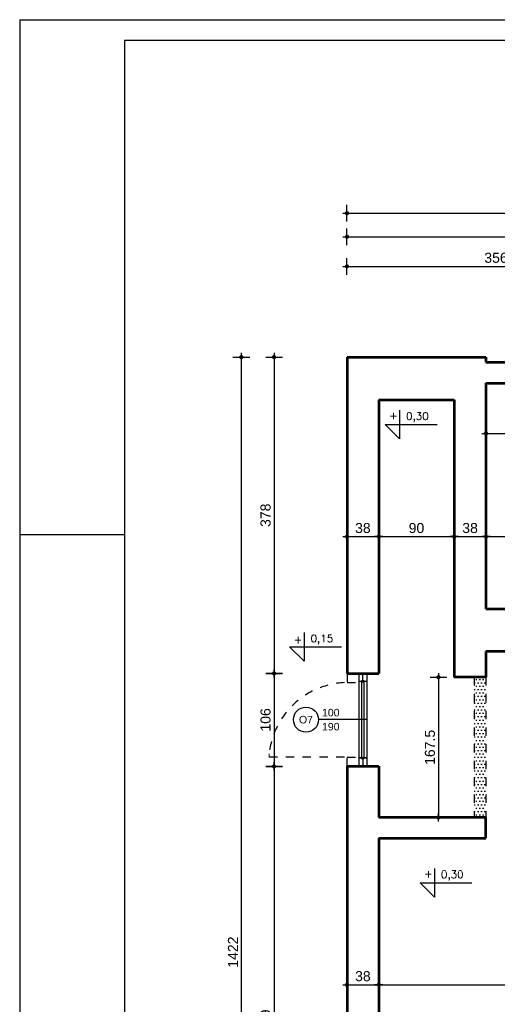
# Model space of a CAD drawing. Header units: millimetres. Extents: x 11979 to 37895, y 18730 to 47884.
# Tile 222 of 256: x 33741 to 34311, y 44335 to 45512. Entities that reach past the tile are written whole.
import ezdxf
from ezdxf.enums import TextEntityAlignment as Align

# ---------------------------------------------------------------- set-up
doc = ezdxf.new("R2010")
doc.units = ezdxf.units.MM
doc.linetypes.add('4002', pattern=[2, 1, -1])
doc.linetypes.add('DASHED', pattern=[19.05, 12.7, -6.35])
for name, color, linetype in [('-LI-WIDOK', 2, 'Continuous'), ('-MEBLE', 1, 'Continuous'), ('-RAMKA', 2, 'Continuous'), ('-WYMIAR', 8, 'Continuous'), ('_PROJEKTOWANE', 5, 'Continuous'), ('PROJEKTOWANE', 5, 'Continuous')]:
    doc.layers.add(name, color=color, linetype=linetype)
for name, color, linetype, lineweight in [('-ŚCIANY NOŚNE', 4, 'Continuous', 53), ('CIENKA - KRESKOWANIA', 254, 'Continuous', 0), ('CIENKA - OPISY', 2, 'Continuous', 25)]:
    doc.layers.add(name, color=color, linetype=linetype, lineweight=lineweight)
doc.layers.add('DO USU', color=7, linetype='Continuous', true_color=0x969696)
doc.layers.add('ISTN. BUD', color=253, linetype='Continuous', true_color=0x828282)
doc.styles.add('ARIAL', font='arial.ttf', dxfattribs={"height": 0.5})
doc.styles.add('ROMANS', font='romans', dxfattribs={"width": 0.9, "height": 9})
doc.styles.add('SIMPLEX', font='simplex')
doc.styles.get("Standard").update_dxf_attribs({"font": 'arial.ttf'})
doc.dimstyles.new('CZA-KROPKA-50', dxfattribs={"dimtxt": 12, "dimasz": 1, "dimexe": 2, "dimexo": 25, "dimgap": 4, "dimtad": 1, "dimdec": 1, "dimrnd": 0.5, "dimzin": 9, "dimdsep": 46, "dimtxsty": 'Standard', "dimblk": 'CZA-KROPKA', "dimblk1": 'CZA-KROPKA', "dimblk2": 'CZA-KROPKA', "dimsah": 1, "dimcen": -20, "dimse1": 1, "dimse2": 1, "dimclrd": 8, "dimclre": 8, "dimclrt": 9, "dimadec": 0, "dimazin": 0, "dimtfac": 1, "dimtdec": 1, "dimtmove": 1, "dimatfit": 3, "dimldrblk": 'CZA-KROPKA', "dimfxl": 1, "dimtolj": 1, "dimtzin": 9, "dimarcsym": 0})

# ---------------------------------------------------------------- blocks, each defined once
blk = doc.blocks.new('CZA-KROPKA')
at = {"layer": '-WYMIAR', "linetype": 'ByBlock'}
for p, q in [((5, 0), (-5, 0)), ((0, 10), (0, -10))]:
    blk.add_line(p, q, dxfattribs=at)
at = {"layer": '-WYMIAR', "linetype": 'ByBlock', "const_width": 2.5}
blk.add_lwpolyline([(-1.25, 0, 1), (1.25, 0, 1)], format="xyb", close=True, dxfattribs=at)
blk = doc.blocks.new('*D2678')
at = {"layer": '-LI-WIDOK', "color": 8, "lineweight": -2}
blk.add_line((34132.9, 44893.9), (34168.9, 44893.9), dxfattribs=at)
at = {"layer": 'Defpoints', "color": 0}
for p in [(34131.9, 45108.4), (34169.9, 44893.9), (34169.9, 44893.9)]:
    blk.add_point(p, dxfattribs=at)
at = {"layer": '-LI-WIDOK', "color": 8, "lineweight": -2, "rotation": 180}
blk.add_blockref('CZA-KROPKA', (34131.9, 44893.9), dxfattribs=at)
at = {"layer": '-LI-WIDOK', "color": 8, "lineweight": -2}
blk.add_blockref('CZA-KROPKA', (34169.9, 44893.9), dxfattribs=at)
at = {"layer": '-LI-WIDOK', "color": 9, "insert": (34150.9, 44904.1), "char_height": 12, "attachment_point": 5}
blk.add_mtext('\\A1;38', dxfattribs=at)
blk = doc.blocks.new('*D2679')
at = {"layer": '-LI-WIDOK', "color": 8, "lineweight": -2}
blk.add_line((34170.9, 44893.9), (34258.9, 44893.9), dxfattribs=at)
at = {"layer": 'Defpoints', "color": 0}
for p in [(34169.9, 44893.9), (34259.9, 44893.9), (34259.9, 44891.6)]:
    blk.add_point(p, dxfattribs=at)
at = {"layer": '-LI-WIDOK', "color": 8, "lineweight": -2, "rotation": 180}
blk.add_blockref('CZA-KROPKA', (34169.9, 44893.9), dxfattribs=at)
at = {"layer": '-LI-WIDOK', "color": 8, "lineweight": -2}
blk.add_blockref('CZA-KROPKA', (34259.9, 44893.9), dxfattribs=at)
at = {"layer": '-LI-WIDOK', "color": 9, "insert": (34214.9, 44904.1), "char_height": 12, "attachment_point": 5}
blk.add_mtext('\\A1;90', dxfattribs=at)
blk = doc.blocks.new('*D2680')
at = {"layer": '-LI-WIDOK', "color": 8, "lineweight": -2}
blk.add_line((34260.9, 44893.9), (34296.9, 44893.9), dxfattribs=at)
at = {"layer": 'Defpoints', "color": 0}
for p in [(34297.9, 44942.4), (34259.9, 44891.6), (34297.9, 44893.9)]:
    blk.add_point(p, dxfattribs=at)
at = {"layer": '-LI-WIDOK', "color": 8, "lineweight": -2, "rotation": 180}
blk.add_blockref('CZA-KROPKA', (34259.9, 44893.9), dxfattribs=at)
at = {"layer": '-LI-WIDOK', "color": 8, "lineweight": -2}
blk.add_blockref('CZA-KROPKA', (34297.9, 44893.9), dxfattribs=at)
at = {"layer": '-LI-WIDOK', "color": 9, "insert": (34278.9, 44904.1), "char_height": 12, "attachment_point": 5}
blk.add_mtext('\\A1;38', dxfattribs=at)
blk = doc.blocks.new('*D2681')
at = {"layer": '-LI-WIDOK', "color": 8, "lineweight": -2}
blk.add_line((34298.9, 44893.9), (34611.9, 44893.9), dxfattribs=at)
at = {"layer": 'Defpoints', "color": 0}
for p in [(34297.9, 44942.4), (34612.9, 44897.4), (34612.9, 44893.9)]:
    blk.add_point(p, dxfattribs=at)
at = {"layer": '-LI-WIDOK', "color": 8, "lineweight": -2, "rotation": 180}
blk.add_blockref('CZA-KROPKA', (34297.9, 44893.9), dxfattribs=at)
at = {"layer": '-LI-WIDOK', "color": 8, "lineweight": -2}
blk.add_blockref('CZA-KROPKA', (34612.9, 44893.9), dxfattribs=at)
at = {"layer": '-LI-WIDOK', "color": 9, "insert": (34455.4, 44904.1), "char_height": 12, "attachment_point": 5}
blk.add_mtext('\\A1;315', dxfattribs=at)
blk = doc.blocks.new('*D2685')
at = {"layer": '-LI-WIDOK', "color": 8, "lineweight": -2}
blk.add_line((34132.9, 44358.4), (34168.9, 44358.4), dxfattribs=at)
at = {"layer": 'Defpoints', "color": 0}
for p in [(34131.9, 44619.4), (34169.9, 44619.4), (34169.9, 44358.4)]:
    blk.add_point(p, dxfattribs=at)
at = {"layer": '-LI-WIDOK', "color": 8, "lineweight": -2, "rotation": 180}
blk.add_blockref('CZA-KROPKA', (34131.9, 44358.4), dxfattribs=at)
at = {"layer": '-LI-WIDOK', "color": 8, "lineweight": -2}
blk.add_blockref('CZA-KROPKA', (34169.9, 44358.4), dxfattribs=at)
at = {"layer": '-LI-WIDOK', "color": 9, "insert": (34150.9, 44368.6), "char_height": 12, "attachment_point": 5}
blk.add_mtext('\\A1;38', dxfattribs=at)
blk = doc.blocks.new('*D2686')
at = {"layer": '-LI-WIDOK', "color": 8, "lineweight": -2}
blk.add_line((34170.9, 44358.4), (34611.9, 44358.4), dxfattribs=at)
at = {"layer": 'Defpoints', "color": 0}
for p in [(34169.9, 44619.4), (34612.9, 44358.4), (34612.9, 44358.4)]:
    blk.add_point(p, dxfattribs=at)
at = {"layer": '-LI-WIDOK', "color": 8, "lineweight": -2, "rotation": 180}
blk.add_blockref('CZA-KROPKA', (34169.9, 44358.4), dxfattribs=at)
at = {"layer": '-LI-WIDOK', "color": 8, "lineweight": -2}
blk.add_blockref('CZA-KROPKA', (34612.9, 44358.4), dxfattribs=at)
at = {"layer": '-LI-WIDOK', "color": 9, "insert": (34391.4, 44368.6), "char_height": 12, "attachment_point": 5}
blk.add_mtext('\\A1;443', dxfattribs=at)
blk = doc.blocks.new('*D2720')
at = {"layer": '-LI-WIDOK', "color": 8, "lineweight": -2}
blk.add_line((34132.9, 45216.8), (34486.9, 45216.8), dxfattribs=at)
at = {"layer": 'Defpoints', "color": 0}
for p in [(34487.9, 45216.8), (34131.9, 45022.1), (34487.9, 45016.1)]:
    blk.add_point(p, dxfattribs=at)
at = {"layer": '-LI-WIDOK', "color": 8, "lineweight": -2, "rotation": 180}
blk.add_blockref('CZA-KROPKA', (34131.9, 45216.8), dxfattribs=at)
at = {"layer": '-LI-WIDOK', "color": 8, "lineweight": -2}
blk.add_blockref('CZA-KROPKA', (34487.9, 45216.8), dxfattribs=at)
at = {"layer": '-LI-WIDOK', "color": 9, "insert": (34309.9, 45227), "char_height": 12, "attachment_point": 5}
blk.add_mtext('\\A1;356', dxfattribs=at)
blk = doc.blocks.new('*D2736')
at = {"layer": '-LI-WIDOK', "color": 8, "lineweight": -2}
blk.add_line((34132.9, 45252.2), (35187.9, 45252.2), dxfattribs=at)
at = {"layer": 'Defpoints', "color": 0}
for p in [(35188.9, 45252.2), (34131.9, 45022.1), (35188.9, 45022.1)]:
    blk.add_point(p, dxfattribs=at)
at = {"layer": '-LI-WIDOK', "color": 8, "lineweight": -2, "rotation": 180}
blk.add_blockref('CZA-KROPKA', (34131.9, 45252.2), dxfattribs=at)
at = {"layer": '-LI-WIDOK', "color": 8, "lineweight": -2}
blk.add_blockref('CZA-KROPKA', (35188.9, 45252.2), dxfattribs=at)
at = {"layer": '-LI-WIDOK', "color": 9, "insert": (34660.4, 45262.3), "char_height": 12, "attachment_point": 5}
blk.add_mtext('\\A1;1057', dxfattribs=at)
blk = doc.blocks.new('*D2738')
at = {"layer": '-LI-WIDOK', "color": 8, "lineweight": -2}
blk.add_line((34132.9, 45280.4), (36311.9, 45280.4), dxfattribs=at)
at = {"layer": 'Defpoints', "color": 0}
for p in [(36312.9, 45280.4), (34131.9, 45022.1), (36312.9, 44721.1)]:
    blk.add_point(p, dxfattribs=at)
at = {"layer": '-LI-WIDOK', "color": 8, "lineweight": -2, "rotation": 180}
blk.add_blockref('CZA-KROPKA', (34131.9, 45280.4), dxfattribs=at)
at = {"layer": '-LI-WIDOK', "color": 8, "lineweight": -2}
blk.add_blockref('CZA-KROPKA', (36312.9, 45280.4), dxfattribs=at)
at = {"layer": '-LI-WIDOK', "color": 9, "insert": (35222.4, 45290.5), "char_height": 12, "attachment_point": 5}
blk.add_mtext('\\A1;2181', dxfattribs=at)
blk = doc.blocks.new('*D2751')
at = {"layer": '-LI-WIDOK', "color": 8, "lineweight": -2}
blk.add_line((34044.8, 45107.4), (34044.8, 44731.4), dxfattribs=at)
at = {"layer": 'Defpoints', "color": 0}
for p in [(34131.9, 45108.4), (34044.8, 44730.4), (34131.9, 44730.4)]:
    blk.add_point(p, dxfattribs=at)
at = {"layer": '-LI-WIDOK', "color": 8, "lineweight": -2}
for p, rotation in [((34044.8, 45108.4), 90), ((34044.8, 44730.4), 270)]:
    blk.add_blockref('CZA-KROPKA', p, dxfattribs=dict(at, rotation=rotation))
at = {"layer": '-LI-WIDOK', "color": 9, "insert": (34034.7, 44919.4), "char_height": 12, "attachment_point": 5, "rotation": 90}
blk.add_mtext('\\A1;378', dxfattribs=at)
blk = doc.blocks.new('*D2752')
at = {"layer": '-LI-WIDOK', "color": 8, "lineweight": -2}
blk.add_line((34044.8, 44729.4), (34044.8, 44620.4), dxfattribs=at)
at = {"layer": 'Defpoints', "color": 0}
for p in [(34131.9, 44730.4), (34044.8, 44619.4), (34131.9, 44619.4)]:
    blk.add_point(p, dxfattribs=at)
at = {"layer": '-LI-WIDOK', "color": 8, "lineweight": -2}
for p, rotation in [((34044.8, 44730.4), 90), ((34044.8, 44619.4), 270)]:
    blk.add_blockref('CZA-KROPKA', p, dxfattribs=dict(at, rotation=rotation))
at = {"layer": '-LI-WIDOK', "color": 9, "insert": (34034.7, 44674.9), "char_height": 12, "attachment_point": 5, "rotation": 90}
blk.add_mtext('\\A1;106', dxfattribs=at)
blk = doc.blocks.new('*D2753')
at = {"layer": '-LI-WIDOK', "color": 8, "lineweight": -2}
blk.add_line((34044.8, 44618.4), (34044.8, 44011.4), dxfattribs=at)
at = {"layer": 'Defpoints', "color": 0}
for p in [(34131.9, 44619.4), (34044.8, 44010.4), (34131.9, 44010.4)]:
    blk.add_point(p, dxfattribs=at)
at = {"layer": '-LI-WIDOK', "color": 8, "lineweight": -2}
for p, rotation in [((34044.8, 44619.4), 90), ((34044.8, 44010.4), 270)]:
    blk.add_blockref('CZA-KROPKA', p, dxfattribs=dict(at, rotation=rotation))
at = {"layer": '-LI-WIDOK', "color": 9, "insert": (34034.7, 44314.9), "char_height": 12, "attachment_point": 5, "rotation": 90}
blk.add_mtext('\\A1;609', dxfattribs=at)
blk = doc.blocks.new('*D2755')
at = {"layer": '-LI-WIDOK', "color": 8, "lineweight": -2}
blk.add_line((34005.7, 45107.4), (34005.7, 43687.4), dxfattribs=at)
at = {"layer": 'Defpoints', "color": 0}
for p in [(34131.9, 45108.4), (34005.7, 43686.4), (34612.9, 43686.4)]:
    blk.add_point(p, dxfattribs=at)
at = {"layer": '-LI-WIDOK', "color": 8, "lineweight": -2}
for p, rotation in [((34005.7, 45108.4), 90), ((34005.7, 43686.4), 270)]:
    blk.add_blockref('CZA-KROPKA', p, dxfattribs=dict(at, rotation=rotation))
at = {"layer": '-LI-WIDOK', "color": 9, "insert": (33995.7, 44397.4), "char_height": 12, "attachment_point": 5, "rotation": 90}
blk.add_mtext('\\A1;1422', dxfattribs=at)
blk = doc.blocks.new('*D2793')
at = {"layer": 'Defpoints', "color": 0}
for p in [(34297.9, 44725.9), (34241.1, 44558.4), (34297.9, 44558.4)]:
    blk.add_point(p, dxfattribs=at)
at = {"layer": 'PROJEKTOWANE', "color": 8, "lineweight": -2}
blk.add_line((34241.1, 44724.9), (34241.1, 44559.4), dxfattribs=at)
for p, rotation in [((34241.1, 44725.9), 90), ((34241.1, 44558.4), 270)]:
    blk.add_blockref('CZA-KROPKA', p, dxfattribs=dict(at, rotation=rotation))
at = {"layer": 'PROJEKTOWANE', "color": 9, "insert": (34231, 44642.1), "char_height": 12, "attachment_point": 5, "rotation": 90, "bg_fill": 3, "box_fill_scale": 1.1, "bg_fill_color": 257, "bg_fill_transparency": 0}
blk.add_mtext('\\A1;167.5', dxfattribs=at)
blk = doc.blocks.new('*D2578')
at = {"layer": '_PROJEKTOWANE', "color": 8, "lineweight": -2}
blk.add_line((34298.9, 45017.2), (34439.9, 45017.2), dxfattribs=at)
at = {"layer": 'Defpoints', "color": 0}
for p in [(34297.9, 45038.8), (34440.9, 45038.8), (34440.9, 45017.2)]:
    blk.add_point(p, dxfattribs=at)
at = {"layer": '_PROJEKTOWANE', "color": 8, "lineweight": -2, "rotation": 180}
blk.add_blockref('CZA-KROPKA', (34297.9, 45017.2), dxfattribs=at)
at = {"layer": '_PROJEKTOWANE', "color": 8, "lineweight": -2}
blk.add_blockref('CZA-KROPKA', (34440.9, 45017.2), dxfattribs=at)
at = {"layer": '_PROJEKTOWANE', "color": 9, "insert": (34369.4, 45027.3), "char_height": 12, "attachment_point": 5}
blk.add_mtext('\\A1;143', dxfattribs=at)
blk = doc.blocks.new('RAMAMAMA')
at = {"layer": '-RAMKA', "color": 8}
for q in [(14914.2, 27756.7), (11414.2, 25656.7)]:
    blk.add_line((11414.2, 27756.7), q, dxfattribs=at)
at = {"layer": '-RAMKA', "color": 2}
for p, q in [((14889.2, 27731.7), (11539.2, 27731.7)), ((11539.2, 27731.7), (11539.2, 25681.7))]:
    blk.add_line(p, q, dxfattribs=at)
at = {"layer": '-RAMKA', "color": 7}
blk.add_line((11414.2, 27141.7), (11539.2, 27141.7), dxfattribs=at)

msp = doc.modelspace()

# ---------------------------------------------------------------- hatches: boundary and pattern name
at = {"layer": 'ISTN. BUD'}
h = msp.add_hatch(dxfattribs=at)
h.set_pattern_fill('DOTS', color=256, scale=2.55)
h.set_pattern_definition([(0, (22316.1314, 20126.9158), (2.0240625, 4.048125), [0, -4.048125])])
h.paths.add_polyline_path([(34297.93, 44558.43), (34297.93, 44725.87), (34283.93, 44725.87), (34283.93, 44558.43)])

# ---------------------------------------------------------------- linework, layer by layer
at = {"layer": '-MEBLE'}
for p, q in [((34194.59, 45044.98), (34194.59, 45010.69)), ((34177.45, 45027.84), (34239.44, 45027.84)), ((34177.45, 45027.84), (34194.59, 45010.69)), ((34080.58, 44779.31), (34080.58, 44745.02)), ((34063.44, 44762.17), (34125.43, 44762.17)), ((34063.44, 44762.17), (34080.58, 44745.02)), ((34236.31, 44497.51), (34236.31, 44463.23)), ((34219.17, 44480.37), (34281.16, 44480.37)), ((34219.17, 44480.37), (34236.31, 44463.23))]:
    msp.add_line(p, q, dxfattribs=at)
at = {"layer": '-ŚCIANY NOŚNE'}
for p, q in [((34131.93, 45108.43), (34131.93, 44730.43)), ((34131.93, 45108.43), (34297.93, 45108.43)), ((34297.93, 45108.43), (34297.93, 45102.43)), ((34297.93, 45102.43), (34487.93, 45102.43)), ((34297.93, 45077.43), (34297.93, 44807.43)), ((34297.93, 45077.43), (34297.93, 44807.43)), ((34297.93, 45077.43), (34487.93, 45077.43)), ((34169.93, 45057.43), (34169.93, 44730.43)), ((34169.93, 45057.43), (34259.93, 45057.43)), ((34259.93, 45057.43), (34259.93, 44725.87)), ((34297.93, 44807.43), (34340.02, 44807.43)), ((34297.93, 44756.43), (34297.93, 44725.87)), ((34340.02, 44756.43), (34297.93, 44756.43)), ((34131.93, 44730.43), (34169.93, 44730.43)), ((34297.93, 44725.87), (34259.93, 44725.87)), ((34131.93, 44619.43), (34131.93, 44010.43)), ((34131.93, 44619.43), (34169.93, 44619.43)), ((34169.93, 44619.43), (34169.93, 44558.43)), ((34297.93, 44558.43), (34169.93, 44558.43)), ((34297.93, 44533.43), (34297.93, 44558.43)), ((34169.93, 44533.43), (34169.93, 44183.43)), ((34169.93, 44533.43), (34297.93, 44533.43))]:
    msp.add_line(p, q, dxfattribs=at)
at = {"layer": 'CIENKA - KRESKOWANIA', "linetype": 'DASHED', "ltscale": 0.5}
msp.add_line((34038.93, 44630.43), (34038.93, 44634.43), dxfattribs=at)
at = {"layer": 'DO USU', "linetype": '4002', "ltscale": 10}
for p, q in [((34131.93, 44730.43), (34131.93, 44719.43)), ((34150.93, 44719.43), (34150.93, 44730.43)), ((34297.93, 44725.87), (34297.93, 44558.43)), ((34131.93, 44719.43), (34150.93, 44719.43)), ((34128.93, 44630.43), (34038.93, 44630.43)), ((34131.93, 44619.43), (34131.93, 44630.43)), ((34131.93, 44630.43), (34150.93, 44630.43)), ((34150.93, 44630.43), (34150.93, 44619.43))]:
    msp.add_line(p, q, dxfattribs=at)
msp.add_arc((34133.65, 44624.28), 95.27, 92.84293, 173.88392, dxfattribs=at)
at = {"layer": 'PROJEKTOWANE'}
for p, q in [((34145.93, 44721.05), (34155.93, 44721.05)), ((34155.93, 44675.19), (34097.93, 44675.19))]:
    msp.add_line(p, q, dxfattribs=at)
for points in [[(34155.93, 44629.43), (34155.93, 44730.43), (34145.93, 44730.43), (34145.93, 44629.43)], [(34149.43, 44628.78), (34152.43, 44628.78), (34152.43, 44721.59), (34149.43, 44721.59)], [(34155.93, 44619.43), (34155.93, 44629.43), (34145.93, 44629.43), (34145.93, 44619.43)]]:
    msp.add_lwpolyline(points, close=True, dxfattribs=at)
msp.add_circle((34082.93, 44675.19), 15, dxfattribs=at)

# ---------------------------------------------------------------- texts
at = {"layer": '-LI-WIDOK', "style": 'SIMPLEX'}
for s, p in [('+', (34187.45, 45038.58)), ('0,30', (34215.94, 45036.45)), ('+', (34229.16, 44491.11)), ('0,30', (34257.66, 44488.98))]:
    msp.add_text(s, height=9, dxfattribs=at).set_placement(p, align=Align.MIDDLE)
at = {"layer": 'CIENKA - OPISY', "style": 'ROMANS'}
for s, p in [('+', (34073.44, 44770.78)), ('0,15', (34101.93, 44770.78))]:
    msp.add_text(s, height=9, dxfattribs=at).set_placement(p, align=Align.MIDDLE)
at = {"layer": 'PROJEKTOWANE', "style": 'ARIAL'}
for s, p in [('100', (34112.53, 44683.59)), ('O7', (34082.93, 44675.19)), ('190', (34112.53, 44666.8))]:
    msp.add_text(s, height=9, dxfattribs=at).set_placement(p, align=Align.MIDDLE_CENTER)

# ---------------------------------------------------------------- dimensions: what is measured, and where the dimension line sits
at = {"layer": '-LI-WIDOK'}
for base, p1, p2, picture, middle in [((36312.93, 45280.39), (34131.93, 45022.13), (36312.93, 44721.13), '*D2738', (35222.43, 45290.52)), ((35188.93, 45252.2), (34131.93, 45022.13), (35188.93, 45022.13), '*D2736', (34660.43, 45262.32)), ((34487.93, 45216.84), (34131.93, 45022.13), (34487.93, 45016.13), '*D2720', (34309.93, 45226.97)), ((34169.93, 44893.93), (34131.93, 45108.43), (34169.93, 44893.93), '*D2678', (34150.93, 44904.06)), ((34297.93, 44893.93), (34259.93, 44891.65), (34297.93, 44942.43), '*D2680', (34278.93, 44904.06)), ((34612.93, 44893.93), (34297.93, 44942.43), (34612.93, 44897.43), '*D2681', (34455.43, 44904.06)), ((34259.93, 44893.93), (34169.93, 44893.93), (34259.93, 44891.65), '*D2679', (34214.93, 44904.06)), ((34169.93, 44358.43), (34131.93, 44619.43), (34169.93, 44619.43), '*D2685', (34150.93, 44368.56)), ((34612.93, 44358.43), (34169.93, 44619.43), (34612.93, 44358.43), '*D2686', (34391.43, 44368.56))]:
    dim = msp.add_linear_dim(base=base, p1=p1, p2=p2, dimstyle='CZA-KROPKA-50', override={"dimfxl": 0, "dimfxlon": 1}, dxfattribs=at)
    dim.commit()
    dim.dimension.update_dxf_attribs({"geometry": picture, "text_midpoint": middle})
for base, p1, p2, picture, middle in [((34005.68, 43686.43), (34131.93, 45108.43), (34612.93, 43686.43), '*D2755', (33995.65, 44397.43)), ((34044.84, 44730.43), (34131.93, 45108.43), (34131.93, 44730.43), '*D2751', (34034.71, 44919.43)), ((34044.84, 44010.43), (34131.93, 44619.43), (34131.93, 44010.43), '*D2753', (34034.72, 44314.93))]:
    dim = msp.add_linear_dim(base=base, p1=p1, p2=p2, angle=90, dimstyle='CZA-KROPKA-50', override={"dimfxl": 0, "dimfxlon": 1}, dxfattribs=at)
    dim.commit()
    dim.dimension.update_dxf_attribs({"geometry": picture, "text_midpoint": middle})
dim = msp.add_linear_dim(base=(34044.84, 44619.43), p1=(34131.93, 44730.43), p2=(34131.93, 44619.43), angle=90, text='106', dimstyle='CZA-KROPKA-50', override={"dimfxl": 0, "dimfxlon": 1}, dxfattribs=at)
dim.commit()
dim.dimension.update_dxf_attribs({"geometry": '*D2752', "text_midpoint": (34034.72, 44674.93)})
at = {"layer": '_PROJEKTOWANE'}
dim = msp.add_linear_dim(base=(34440.93, 45017.18), p1=(34297.93, 45038.81), p2=(34440.93, 45038.81), dimstyle='CZA-KROPKA-50', dxfattribs=at)
dim.commit()
dim.dimension.update_dxf_attribs({"geometry": '*D2578', "text_midpoint": (34369.43, 45027.31)})

# ---------------------------------------------------------------- next in the draw order: dimensions: what is measured, and where the dimension line sits
at = {"layer": 'PROJEKTOWANE'}
dim = msp.add_linear_dim(base=(34241.08, 44558.43), p1=(34297.93, 44725.87), p2=(34297.93, 44558.43), angle=90, dimstyle='CZA-KROPKA-50', override={"dimfxl": 0, "dimfxlon": 1, "dimtfill": 1}, dxfattribs=at)
dim.commit()
dim.dimension.update_dxf_attribs({"geometry": '*D2793', "text_midpoint": (34230.95, 44642.15)})

# ---------------------------------------------------------------- next in the draw order: linework, layer by layer
at = {"layer": 'DO USU', "linetype": '4002', "ltscale": 10}
msp.add_line((34283.93, 44725.87), (34283.93, 44558.43), dxfattribs=at)

# ---------------------------------------------------------------- next in the draw order: block references
at = {"layer": '_PROJEKTOWANE'}
msp.add_blockref('RAMAMAMA', (22326.88, 17754.84), dxfattribs=at)

doc.saveas('drawing.dxf')
